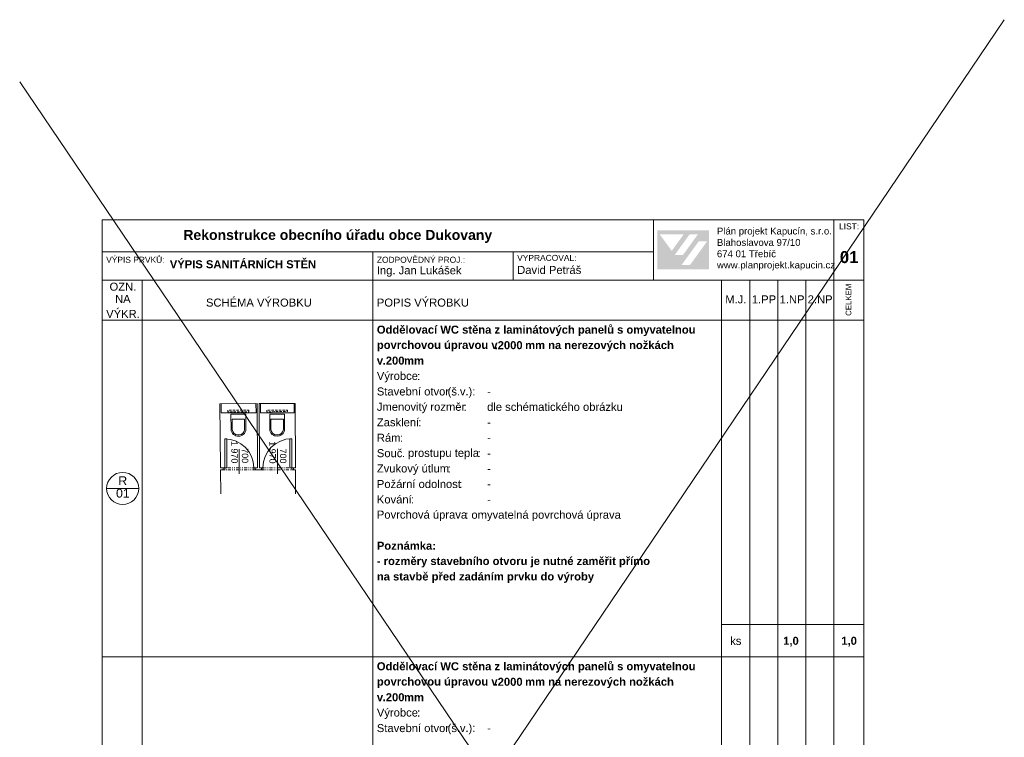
# Model space of a CAD drawing. Header units: millimetres. Extents: x 15381 to 191117, y -190522 to 367005.
# Tile 36 of 71: x 108246 to 132804, y 107022 to 124929. Entities that reach past the tile are written whole.
import ezdxf

# ---------------------------------------------------------------- set-up
doc = ezdxf.new("R2010")
doc.units = ezdxf.units.MM
doc.header["$MEASUREMENT"] = 0
doc.linetypes.add('Čerchovaná se dvěma tečkami S', pattern=[202.5, 75, -32.5, 15, -32.5, 15, -32.5])
doc.linetypes.add('čárkovaná 1', pattern=[90, 60, -30])
doc.layers.add('TZB - kanalizace', color=7, linetype='Continuous')
doc.styles.add('GENEROVANÝ_STYL_1', font='txt')
doc.styles.add('GENEROVANÝ_STYL_2', font='txt')

msp = doc.modelspace()

# ---------------------------------------------------------------- hatches: boundary and pattern name
at = {"linetype": 'Continuous', "lineweight": 13}
h = msp.add_hatch(color=1, dxfattribs=at)
h.paths.add_polyline_path([(124151.8, 118701.2), (125442.3, 118701.2), (125442.3, 119674.8), (124151.8, 119674.8)])
h.paths.add_polyline_path([(124211.2, 119571.7), (124806.3, 119570.7), (124508.9, 119159.5)], flags=0)
h.paths.add_polyline_path([(124581.7, 119054.8), (124955.5, 119572.3), (125161.1, 119572.3), (124787.1, 119053.8)], flags=0)
h.paths.add_polyline_path([(124968, 118811.1), (124758.4, 118811.1), (125180.8, 119396.6), (125390.4, 119396.6)], flags=0)

# ---------------------------------------------------------------- linework, layer by layer
at = {"color": 7, "linetype": 'Continuous', "lineweight": 20}
for p, q in [((129304.2, 119933.2), (110304.2, 119933.2)), ((110304.2, 119933.2), (110304.2, 92233.2)), ((124054.2, 118433.2), (124054.2, 119933.2)), ((128554.2, 119933.2), (128554.2, 118433.2)), ((129304.2, 92233.2), (129304.2, 119933.2)), ((124054.2, 119133.2), (110304.2, 119133.2)), ((117054.2, 119133.2), (117054.2, 118433.2)), ((120554.2, 119133.2), (120554.2, 118433.2)), ((129304.2, 118433.2), (110304.2, 118433.2)), ((111304.2, 118433.2), (111304.2, 117433.2)), ((117054.2, 118433.2), (117054.2, 117433.2)), ((125754.2, 118433.2), (125754.2, 117433.2)), ((126454.2, 118433.2), (126454.2, 117433.2)), ((127154.2, 118433.2), (127154.2, 117433.2)), ((127854.2, 118433.2), (127854.2, 117433.2)), ((128554.2, 118433.2), (128554.2, 117433.2)), ((127054.2, 117433.2), (110304.2, 117433.2)), ((111304.2, 117433.2), (111304.2, 109033.2)), ((117054.2, 117433.2), (117054.2, 109033.2)), ((125754.2, 117433.2), (125754.2, 109033.2)), ((126454.2, 117433.2), (126454.2, 109033.2)), ((129304.2, 117433.2), (127054.2, 117433.2)), ((127154.2, 117433.2), (127154.2, 109033.2)), ((127854.2, 117433.2), (127854.2, 109033.2)), ((128554.2, 117433.2), (128554.2, 109033.2)), ((115119.4, 115349.9), (115123.2, 113749.6)), ((115123.4, 113699.6), (115124.8, 113099.6)), ((111214.7, 113233.2), (110414.7, 113233.2)), ((129304.2, 109833.2), (125754.2, 109833.2)), ((129304.2, 109033.2), (110304.2, 109033.2)), ((111304.2, 109033.2), (111304.2, 100633.2)), ((117054.2, 109033.2), (117054.2, 100633.2)), ((125754.2, 109033.2), (125754.2, 100633.2)), ((126454.2, 109033.2), (126454.2, 100633.2)), ((127154.2, 109033.2), (127154.2, 100633.2)), ((127854.2, 109033.2), (127854.2, 100633.2)), ((128554.2, 109033.2), (128554.2, 100633.2))]:
    msp.add_line(p, q, dxfattribs=at)
at = {"color": 7, "linetype": 'Continuous', "lineweight": 13}
for p, q in [((113886, 115086.7), (113516, 115086)), ((113516, 115086), (113516.6, 114706)), ((113701.2, 114961.4), (113546.2, 114961.2)), ((113546.2, 114961.2), (113546.6, 114706.2)), ((113856.2, 114961.7), (113701.2, 114961.4)), ((113856.6, 114706.7), (113856.2, 114961.7)), ((113886.6, 114706.7), (113886, 115086.7)), ((114851.9, 115088.2), (114481.9, 115088.2)), ((114481.9, 115088.2), (114481.9, 114708.2)), ((114666.9, 114963.3), (114511.9, 114963.3)), ((114511.9, 114963.3), (114511.9, 114708.3)), ((114821.9, 114963.3), (114666.9, 114963.3)), ((114821.9, 114708.3), (114821.9, 114963.3)), ((114851.9, 114708.2), (114851.9, 115088.2)), ((113516.6, 114706), (113521, 114668.7)), ((113856.6, 114706.7), (113856.7, 114706.7)), ((113882.3, 114669.3), (113886.6, 114706.7)), ((114481.9, 114708.2), (114486.2, 114670.8)), ((114821.9, 114708.3), (114822, 114708.3)), ((114847.5, 114670.8), (114851.9, 114708.2)), ((113409.5, 114469.5), (113359.5, 114469.4)), ((113359.5, 114469.4), (113361.2, 113745.4)), ((113411.2, 113745.5), (113409.5, 114469.5)), ((113521, 114668.7), (113533.9, 114633.4)), ((113533.9, 114633.4), (113554.5, 114602)), ((113554.5, 114602), (113581.8, 114576.1)), ((113581.8, 114576.1), (113609, 114559)), ((113609, 114559), (113638.6, 114546.5)), ((113638.6, 114546.5), (113669.8, 114538.9)), ((113669.8, 114538.9), (113701.9, 114536.3)), ((113686.2, 114567.1), (113717.4, 114567.2)), ((113686.2, 114567.1), (113686.3, 114567.1)), ((113701.9, 114536.3), (113733.9, 114539)), ((113733.9, 114539), (113765.1, 114546.7)), ((113765.1, 114546.7), (113794.7, 114559.3)), ((113794.7, 114559.3), (113821.8, 114576.6)), ((113821.8, 114576.6), (113849, 114602.5)), ((113849, 114602.5), (113869.6, 114634)), ((113869.6, 114634), (113882.3, 114669.3)), ((114486.2, 114670.8), (114499.1, 114635.5)), ((114499.1, 114635.5), (114519.6, 114604.1)), ((114519.6, 114604.1), (114546.9, 114578.2)), ((114546.9, 114578.2), (114574.1, 114561)), ((114574.1, 114561), (114603.6, 114548.4)), ((114603.6, 114548.4), (114634.9, 114540.8)), ((114634.9, 114540.8), (114666.9, 114538.2)), ((114651.3, 114569), (114651.3, 114569)), ((114651.3, 114569), (114682.5, 114569)), ((114666.9, 114538.2), (114698.9, 114540.8)), ((114698.9, 114540.8), (114730.1, 114548.4)), ((114730.1, 114548.4), (114759.7, 114561)), ((114759.7, 114561), (114786.9, 114578.2)), ((114786.9, 114578.2), (114814.2, 114604.1)), ((114814.2, 114604.1), (114834.7, 114635.5)), ((114834.7, 114635.5), (114847.5, 114670.8)), ((114983.5, 114473.2), (115033.5, 114473.4)), ((114985.2, 113749.2), (114983.5, 114473.2)), ((115033.5, 114473.4), (115035.2, 113749.4)), ((113722.1, 114215.2), (113723.6, 113596.2)), ((114672.1, 114217.5), (114673.6, 113598.5)), ((113323.2, 113745.3), (113361.2, 113745.4)), ((113323.2, 113745.3), (113323.4, 113695.3)), ((113323.4, 113695.3), (113323.2, 113745.3)), ((113323.2, 113745.3), (113323.4, 113695.3)), ((113361.2, 113745.4), (113411.2, 113745.5)), ((113361.2, 113745.4), (113361.4, 113695.4)), ((114085.2, 113747.1), (114123.2, 113747.2)), ((114085.4, 113697.1), (114085.2, 113747.1)), ((114123.2, 113747.2), (114123.4, 113697.2)), ((114123.2, 113747.2), (114123.4, 113697.2)), ((114123.2, 113747.2), (114123.4, 113697.2)), ((114273.2, 113747.6), (114273.3, 113697.6)), ((114311.2, 113747.6), (114273.2, 113747.6)), ((114273.2, 113747.6), (114273.3, 113697.6)), ((114273.2, 113747.6), (114273.3, 113697.6)), ((114311.3, 113697.6), (114311.2, 113747.6)), ((115035.2, 113749.4), (114985.2, 113749.2)), ((115073.2, 113749.5), (115035.2, 113749.4)), ((115035.2, 113749.4), (115035.3, 113699.4)), ((115073.2, 113749.5), (115073.3, 113699.5)), ((115073.3, 113699.5), (115073.2, 113749.5)), ((115073.2, 113749.5), (115073.3, 113699.5)), ((113373.4, 113695.4), (113323.4, 113695.3)), ((113361.4, 113695.4), (113373.4, 113695.4)), ((114123.4, 113697.2), (114073.4, 113697.1)), ((114073.4, 113697.1), (114085.4, 113697.1)), ((114273.3, 113697.6), (114323.3, 113697.7)), ((114323.3, 113697.7), (114311.3, 113697.6)), ((115023.3, 113699.3), (115073.3, 113699.5)), ((115035.3, 113699.4), (115023.3, 113699.3))]:
    msp.add_line(p, q, dxfattribs=at)
at = {"color": 7, "linetype": 'Čerchovaná se dvěma tečkami S', "lineweight": 13}
for p, q in [((114123.2, 113747.2), (113323.2, 113745.3)), ((114273.2, 113747.6), (115073.2, 113749.5)), ((114123.4, 113697.2), (113323.4, 113695.3)), ((114273.3, 113697.6), (115073.3, 113699.5))]:
    msp.add_line(p, q, dxfattribs=at)
at = {"color": 7, "linetype": 'Continuous', "lineweight": 13, "flags": 128}
for points in [[(113239, 115346.8), (114169.4, 115348.3)], [(113257.4, 113745.1), (113239, 115346.8)], [(114139.6, 115348.3), (113271.2, 115346.8)], [(114169.4, 115348.3), (114173.2, 113747.3)], [(114219.4, 115348.4), (115119.2, 115349.9)], [(114223.2, 113747.4), (114219.4, 115348.4)], [(115089.4, 115349.9), (114249.6, 115348.5)], [(113271.6, 115116.8), (114140, 115118.3)], [(114250, 115118.5), (115089.7, 115119.9)], [(113323.2, 113745.3), (113257.4, 113745.1)], [(114173.2, 113747.3), (114123.2, 113747.2)], [(114273.2, 113747.6), (114223.2, 113747.4)], [(115123.2, 113749.6), (115073.2, 113749.5)], [(113258, 113695.1), (113323.4, 113695.3)], [(113264.9, 113095.2), (113258, 113695.1)], [(114123.4, 113697.2), (114273.3, 113697.6)], [(115073.3, 113699.5), (115123.3, 113699.6)]]:
    msp.add_lwpolyline(points, dxfattribs=at)
for points in [[(113271.6, 115116.8), (114140, 115118.3), (114139.6, 115348.3), (113271.2, 115346.8)], [(114250, 115118.5), (115089.7, 115119.9), (115089.4, 115349.9), (114249.6, 115348.5)]]:
    msp.add_lwpolyline(points, close=True, dxfattribs=at)
at = {"color": 7, "linetype": 'čárkovaná 1', "lineweight": 13, "flags": 128}
for points in [[(113960.8, 115186.8), (113960.9, 115146.8), (113440.9, 115145.9), (113440.9, 115185.9)], [(114926.8, 115188.6), (114926.8, 115148.6), (114406.8, 115147.7), (114406.8, 115187.7)]]:
    msp.add_lwpolyline(points, close=True, dxfattribs=at)
at = {"color": 7, "linetype": 'Continuous', "lineweight": 20}
msp.add_circle((110814.7, 113233.2), 400, dxfattribs=at)
at = {"color": 7, "linetype": 'Continuous', "lineweight": 13}
for centre, radius, start, end in [((113692.7, 114713.2), 146.2, 182.75595, 267.48426), ((113710.5, 114713.3), 146.2, 272.70763, 357.43594), ((114658, 114715.1), 146.2, 182.66001, 267.38831), ((114675.8, 114715.1), 146.2, 272.61169, 357.33999), ((113361.2, 113745.4), 724, 0.13638, 90.13638), ((115035.2, 113749.4), 724, 90.13638, 180.13638)]:
    msp.add_arc(centre, radius, start, end, dxfattribs=at)
at = {"layer": 'TZB - kanalizace', "color": 8, "linetype": 'Continuous', "lineweight": 20}
for p, q in [((108632.6, 89155.2), (132804.3, 124929.3)), ((131257.3, 89348.5), (108245.8, 123382.3))]:
    msp.add_line(p, q, dxfattribs=at)

# ---------------------------------------------------------------- texts
at = {"color": 7, "linetype": 'Continuous', "lineweight": 20, "attachment_point": 7}
for s, insert, char_height, style in [('\\A1;{\\pql;\\fArial|b0|i0|c238|p38;LIST:}', (128682.3, 119695.2), 150, 'GENEROVANÝ_STYL_1'), ('\\A1;{\\pql;\\fArial|b1|i0|c238|p38;Rekonstrukce obecního úřadu obce Dukovany}', (112326.7, 119358.9), 250, 'GENEROVANÝ_STYL_2'), ('\\A1;{\\pql;\\fArial|b0|i0|c238|p38;Plán projekt Kapucín, s.r.o.}', (125636.4, 119517.8), 171, 'GENEROVANÝ_STYL_1'), ('\\A1;{\\pql;\\fArial|b0|i0|c238|p38;Blahoslavova 97/10}', (125636.4, 119281.9), 171, 'GENEROVANÝ_STYL_1'), ('\\A1;{\\pql;\\fArial|b0|i0|c238|p38;674 01 Třebíč}', (125636.4, 118999.5), 171, 'GENEROVANÝ_STYL_1'), ('\\A1;{\\pql;\\fArial|b1|i0|c238|p38;01}', (128701.5, 118851.1), 300, 'GENEROVANÝ_STYL_2'), ('\\A1;{\\pql;\\fArial|b0|i0|c238|p38;VÝPIS PRVKŮ:}', (110403.3, 118860.5), 150, 'GENEROVANÝ_STYL_1'), ('\\A1;{\\pql;\\fArial|b1|i0|c238|p38;VÝPIS SANITÁRNÍCH STĚN}', (111990, 118724.3), 200, 'GENEROVANÝ_STYL_2'), ('\\A1;{\\pql;\\fArial|b0|i0|c238|p38;ZODPOVĚDNÝ PROJ.:}', (117154.2, 118860.5), 150, 'GENEROVANÝ_STYL_1'), ('\\A1;{\\pql;\\fArial|b0|i0|c238|p38;VYPRACOVAL:}', (120654.2, 118907.9), 150, 'GENEROVANÝ_STYL_1'), ('\\A1;{\\pql;\\fArial|b0|i0|c238|p38;Ing. Jan Lukášek}', (117154.2, 118515), 200, 'GENEROVANÝ_STYL_1'), ('\\A1;{\\pql;\\fArial|b0|i0|c238|p38;David Petráš}', (120654.2, 118581.7), 200, 'GENEROVANÝ_STYL_1'), ('\\A1;{\\pql;\\fArial|b0|i0|c238|p38;www.planprojekt.kapucin.cz}', (125636.4, 118670.6), 171, 'GENEROVANÝ_STYL_1'), ('\\A1;{\\pql;\\fArial|b0|i0|c238|p38;OZN.}', (110486.5, 118164.6), 200, 'GENEROVANÝ_STYL_1'), ('\\A1;{\\pql;\\fArial|b0|i0|c238|p38;NA}', (110624.6, 117862.1), 200, 'GENEROVANÝ_STYL_1'), ('\\A1;{\\pql;\\fArial|b0|i0|c238|p38;SCHÉMA VÝROBKU}', (112891.9, 117767.2), 200, 'GENEROVANÝ_STYL_1'), ('\\A1;{\\pql;\\fArial|b0|i0|c238|p38;POPIS VÝROBKU}', (117154.2, 117767.2), 200, 'GENEROVANÝ_STYL_1'), ('\\A1;{\\pql;\\fArial|b0|i0|c238|p38;M.J.}', (125844.5, 117847.1), 200, 'GENEROVANÝ_STYL_1'), ('\\A1;{\\pql;\\fArial|b0|i0|c238|p38;1.PP}', (126507, 117850.3), 200, 'GENEROVANÝ_STYL_1'), ('\\A1;{\\pql;\\fArial|b0|i0|c238|p38;1.NP}', (127199.7, 117850.3), 200, 'GENEROVANÝ_STYL_1'), ('\\A1;{\\pql;\\fArial|b0|i0|c238|p38;2.NP}', (127899.7, 117850.3), 200, 'GENEROVANÝ_STYL_1'), ('\\A1;{\\pql;\\fArial|b0|i0|c238|p38;VÝKR.}', (110403.3, 117487.8), 200, 'GENEROVANÝ_STYL_1'), ('\\A1;{\\pql;\\fArial|b1|i0|c238|p38;Oddělovací WC stěna z laminátových panelů s omyvatelnou}', (117154.2, 117034.5), 200, 'GENEROVANÝ_STYL_2'), ('\\A1;{\\pql;\\fArial|b1|i0|c238|p38;2000}', (120167.7, 116704.1), 200, 'GENEROVANÝ_STYL_2'), ('\\A1;{\\pql;\\fArial|b1|i0|c238|p38;povrchovou úpravou v}', (117154.2, 116653.2), 200, 'GENEROVANÝ_STYL_2'), ('\\A1;{\\pql;\\fArial|b1|i0|c238|p38;.}', (120090.9, 116707.4), 200, 'GENEROVANÝ_STYL_2'), ('\\A1;{\\pql;\\fArial|b1|i0|c238|p38; mm na nerezových nožkách}', (120774.8, 116649.6), 200, 'GENEROVANÝ_STYL_2'), ('\\A1;{\\pql;\\fArial|b1|i0|c238|p38;v}', (117154.2, 116322.4), 200, 'GENEROVANÝ_STYL_2'), ('\\A1;{\\pql;\\fArial|b1|i0|c238|p38;200}', (117377.3, 116319.2), 200, 'GENEROVANÝ_STYL_2'), ('\\A1;{\\pql;\\fArial|b1|i0|c238|p38;mm }', (117832.6, 116322.4), 200, 'GENEROVANÝ_STYL_2'), ('\\A1;{\\pql;\\fArial|b1|i0|c238|p38;.}', (117300.5, 116322.4), 200, 'GENEROVANÝ_STYL_2'), ('\\A1;{\\pql;\\fArial|b1|i0|c238|p38;^I}', (118395.8, 116322.4), 200, 'GENEROVANÝ_STYL_2'), ('\\A1;{\\pql;\\fArial|b1|i0|c238|p38;^I}', (119904.2, 116322.4), 200, 'GENEROVANÝ_STYL_2'), ('\\A1;{\\pql;\\fArial|b0|i0|c238|p38;Výrobce}', (117154.2, 115879.9), 200, 'GENEROVANÝ_STYL_1'), ('\\A1;{\\pql;\\fArial|b0|i0|c238|p38;:}', (118158.1, 115937.5), 200, 'GENEROVANÝ_STYL_1'), ('\\A1;{\\pql;\\fArial|b0|i0|c238|p38;^I}', (118234.9, 115937.5), 200, 'GENEROVANÝ_STYL_1'), ('\\A1;{\\pql;\\fArial|b0|i0|c238|p38;^I}', (119904.2, 115937.5), 200, 'GENEROVANÝ_STYL_1'), ('\\A1;{\\pql;\\fArial|b0|i0|c238|p38;^I}', (120329.2, 115937.5), 200, 'GENEROVANÝ_STYL_1'), ('\\A1;{\\pql;\\fArial|b0|i0|c238|p38;Stavební otvor}', (117154.2, 115549.3), 200, 'GENEROVANÝ_STYL_1'), ('\\A1;{\\pql;\\fArial|b0|i0|c238|p38;(}', (118920.6, 115494.9), 200, 'GENEROVANÝ_STYL_1'), ('\\A1;{\\pql;\\fArial|b0|i0|c238|p38;š}', (119012, 115549.4), 200, 'GENEROVANÝ_STYL_1'), ('\\A1;{\\pql;\\fArial|b0|i0|c238|p38;v}', (119226, 115552.6), 200, 'GENEROVANÝ_STYL_1'), ('\\A1;{\\pql;\\fArial|b0|i0|c238|p38;.): }', (119363.1, 115494.9), 200, 'GENEROVANÝ_STYL_1'), ('\\A1;{\\pql;\\fArial|b0|i0|c238|p38;.}', (119149.2, 115552.6), 200, 'GENEROVANÝ_STYL_1'), ('\\A1;{\\pql;\\fArial|b0|i0|c238|p38;^I}', (119684.9, 115552.6), 200, 'GENEROVANÝ_STYL_1'), ('\\A1;{\\pql;\\fArial|b0|i0|c238|p38;-}', (119904.2, 115552.6), 200, 'GENEROVANÝ_STYL_1'), ('\\A1;{\\pql;\\fArial|b0|i0|c238|p38;Jmenovitý rozměr}', (117154.2, 115110.1), 200, 'GENEROVANÝ_STYL_1'), ('\\A1;{\\pql;\\fArial|b0|i0|c238|p38;:}', (119315.6, 115167.7), 200, 'GENEROVANÝ_STYL_1'), ('\\A1;{\\pql;\\fArial|b0|i0|c238|p38;dle schématického obrázku}', (119904.2, 115164.5), 200, 'GENEROVANÝ_STYL_1'), ('\\A1;{\\pql;\\fArial|b0|i0|c238|p38;Zasklení}', (117154.2, 114779.6), 200, 'GENEROVANÝ_STYL_1'), ('\\A1;{\\pql;\\fArial|b0|i0|c238|p38;^I}', (119392.4, 115167.7), 200, 'GENEROVANÝ_STYL_1'), ('\\A1;{\\pql;\\fArial|b0|i0|c238|p38;: }', (118189.2, 114782.8), 200, 'GENEROVANÝ_STYL_1'), ('\\A1;{\\pql;\\fArial|b0|i0|c238|p38;^I}', (118342.8, 114782.8), 200, 'GENEROVANÝ_STYL_1'), ('\\A1;{\\pql;\\fArial|b0|i0|c238|p38;-}', (119904.2, 114782.8), 200, 'GENEROVANÝ_STYL_1'), ('\\A1;{\\pql;\\fArial|b0|i0|c238|p38;Rám}', (117154.2, 114394.7), 200, 'GENEROVANÝ_STYL_1'), ('\\A1;{\\pql;\\fArial|b0|i0|c238|p38;: }', (117732, 114397.8), 200, 'GENEROVANÝ_STYL_1'), ('\\A1;{\\pql;\\fArial|b0|i0|c238|p38;-}', (119904.2, 114397.8), 200, 'GENEROVANÝ_STYL_1'), ('\\A1;{\\pql;\\fArial|b0|i0|c238|p38;Souč}', (117154.2, 114009.6), 200, 'GENEROVANÝ_STYL_1'), ('\\A1;{\\pql;\\fArial|b0|i0|c238|p38;^I}', (117885.6, 114397.8), 200, 'GENEROVANÝ_STYL_1'), ('\\A1;{\\pql;\\fArial|b0|i0|c238|p38;. }', (117777.7, 114012.9), 200, 'GENEROVANÝ_STYL_1'), ('\\A1;{\\pql;\\fArial|b0|i0|c238|p38;prostupu tepla}', (117931.3, 113958.5), 200, 'GENEROVANÝ_STYL_1'), ('\\A1;{\\pql;\\fArial|b0|i0|c238|p38;: }', (119664.8, 114012.9), 200, 'GENEROVANÝ_STYL_1'), ('\\A1;{\\pql;\\fArial|b0|i0|c238|p38;^I}', (119818.4, 114012.9), 200, 'GENEROVANÝ_STYL_1'), ('\\A1;{\\pql;\\fArial|b0|i0|c238|p38;-}', (119904.2, 114012.9), 200, 'GENEROVANÝ_STYL_1'), ('\\A1;{\\pql;\\fArial|b0|i0|c238|p38;Zvukový útlum}', (117154.2, 113570.4), 200, 'GENEROVANÝ_STYL_1'), ('\\A1;{\\pql;\\fArial|b0|i0|c238|p38;: }', (118920.6, 113628), 200, 'GENEROVANÝ_STYL_1'), ('\\A1;{\\pql;\\fArial|b0|i0|c238|p38;-}', (119904.2, 113628), 200, 'GENEROVANÝ_STYL_1'), ('\\A1;{\\pql;\\fArial|b0|i0|c238|p38;R}', (110706.1, 113314.6), 220, 'GENEROVANÝ_STYL_1'), ('\\A1;{\\pql;\\fArial|b0|i0|c238|p38;Požární odolnost}', (117154.2, 113239.9), 200, 'GENEROVANÝ_STYL_1'), ('\\A1;{\\pql;\\fArial|b0|i0|c238|p38;^I}', (119074.2, 113628), 200, 'GENEROVANÝ_STYL_1'), ('\\A1;{\\pql;\\fArial|b0|i0|c238|p38;01}', (110647.8, 113000.5), 220, 'GENEROVANÝ_STYL_1'), ('\\A1;{\\pql;\\fArial|b0|i0|c238|p38;: }', (119207.7, 113243.1), 200, 'GENEROVANÝ_STYL_1'), ('\\A1;{\\pql;\\fArial|b0|i0|c238|p38;^I}', (119361.3, 113243.1), 200, 'GENEROVANÝ_STYL_1'), ('\\A1;{\\pql;\\fArial|b0|i0|c238|p38;-}', (119904.2, 113243.1), 200, 'GENEROVANÝ_STYL_1'), ('\\A1;{\\pql;\\fArial|b0|i0|c238|p38;Kování}', (117154.2, 112855), 200, 'GENEROVANÝ_STYL_1'), ('\\A1;{\\pql;\\fArial|b0|i0|c238|p38;: }', (118006.3, 112858.2), 200, 'GENEROVANÝ_STYL_1'), ('\\A1;{\\pql;\\fArial|b0|i0|c238|p38;^I}', (118159.9, 112858.2), 200, 'GENEROVANÝ_STYL_1'), ('\\A1;{\\pql;\\fArial|b0|i0|c238|p38;-}', (119904.2, 112858.2), 200, 'GENEROVANÝ_STYL_1'), ('\\A1;{\\pql;\\fArial|b0|i0|c238|p38;Povrchová úprava}', (117154.2, 112418.8), 200, 'GENEROVANÝ_STYL_1'), ('\\A1;{\\pql;\\fArial|b0|i0|c238|p38;: }', (119359.4, 112473.2), 200, 'GENEROVANÝ_STYL_1'), ('\\A1;{\\pql;\\fArial|b0|i0|c238|p38;omyvatelná povrchová úprava}', (119513, 112415.6), 200, 'GENEROVANÝ_STYL_1'), ('\\A1;{\\pql;\\fArial|b0|i0|c238|p38;^I}', (123159.2, 112473.2), 200, 'GENEROVANÝ_STYL_1'), ('\\A1;{\\pql;\\fArial|b1|i0|c238|p38;Poznámka:}', (117154.2, 111700.2), 200, 'GENEROVANÝ_STYL_2'), ('\\A1;{\\pql;\\fArial|b1|i0|c238|p38;- rozměry stavebního otvoru je nutné zaměřit přímo}', (117154.2, 111260.7), 200, 'GENEROVANÝ_STYL_2'), ('\\A1;{\\pql;\\fArial|b1|i0|c238|p38;na stavbě před zadáním prvku do výroby}', (117154.2, 110875.8), 200, 'GENEROVANÝ_STYL_2'), ('\\A1;{\\pql;\\fArial|b0|i0|c238|p38;ks}', (125967, 109325.8), 200, 'GENEROVANÝ_STYL_1'), ('\\A1;{\\pql;\\fArial|b1|i0|c238|p38;1,0}', (127289, 109285.6), 200, 'GENEROVANÝ_STYL_2'), ('\\A1;{\\pql;\\fArial|b1|i0|c238|p38;1,0}', (128739, 109285.6), 200, 'GENEROVANÝ_STYL_2'), ('\\A1;{\\pql;\\fArial|b1|i0|c238|p38;Oddělovací WC stěna z laminátových panelů s omyvatelnou}', (117154.2, 108634.5), 200, 'GENEROVANÝ_STYL_2'), ('\\A1;{\\pql;\\fArial|b1|i0|c238|p38;povrchovou úpravou v}', (117154.2, 108253.2), 200, 'GENEROVANÝ_STYL_2'), ('\\A1;{\\pql;\\fArial|b1|i0|c238|p38;.}', (120090.9, 108307.4), 200, 'GENEROVANÝ_STYL_2'), ('\\A1;{\\pql;\\fArial|b1|i0|c238|p38;2000}', (120167.7, 108304.1), 200, 'GENEROVANÝ_STYL_2'), ('\\A1;{\\pql;\\fArial|b1|i0|c238|p38; mm na nerezových nožkách}', (120774.8, 108249.6), 200, 'GENEROVANÝ_STYL_2'), ('\\A1;{\\pql;\\fArial|b1|i0|c238|p38;v}', (117154.2, 107922.4), 200, 'GENEROVANÝ_STYL_2'), ('\\A1;{\\pql;\\fArial|b1|i0|c238|p38;200}', (117377.3, 107919.2), 200, 'GENEROVANÝ_STYL_2'), ('\\A1;{\\pql;\\fArial|b1|i0|c238|p38;mm }', (117832.6, 107922.4), 200, 'GENEROVANÝ_STYL_2'), ('\\A1;{\\pql;\\fArial|b1|i0|c238|p38;.}', (117300.5, 107922.4), 200, 'GENEROVANÝ_STYL_2'), ('\\A1;{\\pql;\\fArial|b1|i0|c238|p38;^I}', (118395.8, 107922.4), 200, 'GENEROVANÝ_STYL_2'), ('\\A1;{\\pql;\\fArial|b1|i0|c238|p38;^I}', (119904.2, 107922.4), 200, 'GENEROVANÝ_STYL_2'), ('\\A1;{\\pql;\\fArial|b0|i0|c238|p38;Výrobce}', (117154.2, 107479.9), 200, 'GENEROVANÝ_STYL_1'), ('\\A1;{\\pql;\\fArial|b0|i0|c238|p38;:}', (118158.1, 107537.5), 200, 'GENEROVANÝ_STYL_1'), ('\\A1;{\\pql;\\fArial|b0|i0|c238|p38;Stavební otvor}', (117154.2, 107149.3), 200, 'GENEROVANÝ_STYL_1'), ('\\A1;{\\pql;\\fArial|b0|i0|c238|p38;^I}', (118234.9, 107537.5), 200, 'GENEROVANÝ_STYL_1'), ('\\A1;{\\pql;\\fArial|b0|i0|c238|p38;š}', (119012, 107149.4), 200, 'GENEROVANÝ_STYL_1'), ('\\A1;{\\pql;\\fArial|b0|i0|c238|p38;^I}', (119904.2, 107537.5), 200, 'GENEROVANÝ_STYL_1'), ('\\A1;{\\pql;\\fArial|b0|i0|c238|p38;^I}', (120329.2, 107537.5), 200, 'GENEROVANÝ_STYL_1'), ('\\A1;{\\pql;\\fArial|b0|i0|c238|p38;(}', (118920.6, 107094.9), 200, 'GENEROVANÝ_STYL_1'), ('\\A1;{\\pql;\\fArial|b0|i0|c238|p38;.}', (119149.2, 107152.6), 200, 'GENEROVANÝ_STYL_1'), ('\\A1;{\\pql;\\fArial|b0|i0|c238|p38;v}', (119226, 107152.6), 200, 'GENEROVANÝ_STYL_1'), ('\\A1;{\\pql;\\fArial|b0|i0|c238|p38;.): }', (119363.1, 107094.9), 200, 'GENEROVANÝ_STYL_1'), ('\\A1;{\\pql;\\fArial|b0|i0|c238|p38;^I}', (119684.9, 107152.6), 200, 'GENEROVANÝ_STYL_1'), ('\\A1;{\\pql;\\fArial|b0|i0|c238|p38;-}', (119904.2, 107152.6), 200, 'GENEROVANÝ_STYL_1')]:
    msp.add_mtext(s, dxfattribs=dict(at, insert=insert, char_height=char_height, style=style))
at = {"color": 7, "linetype": 'Continuous', "lineweight": 20, "attachment_point": 7, "style": 'GENEROVANÝ_STYL_1'}
for s, insert, char_height, rotation in [('\\A1;{\\pql;\\fArial|b0|i0|c238|p38;CELKEM}', (128989.4, 117539), 140, 90), ('\\A1;{\\pql;\\fArial|b0|i0|c238|p38;1\xa0970}', (113522.1, 114417), 160, 270.13638), ('\\A1;{\\pql;\\fArial|b0|i0|c238|p38;700}', (113783.9, 114234.8), 160, 270.13638), ('\\A1;{\\pql;\\fArial|b0|i0|c238|p38;1\xa0970}', (114472.1, 114410.6), 160, 270.13638), ('\\A1;{\\pql;\\fArial|b0|i0|c238|p38;700}', (114733.9, 114228.4), 160, 270.13638)]:
    msp.add_mtext(s, dxfattribs=dict(at, insert=insert, char_height=char_height, rotation=rotation))

doc.saveas('drawing.dxf')
